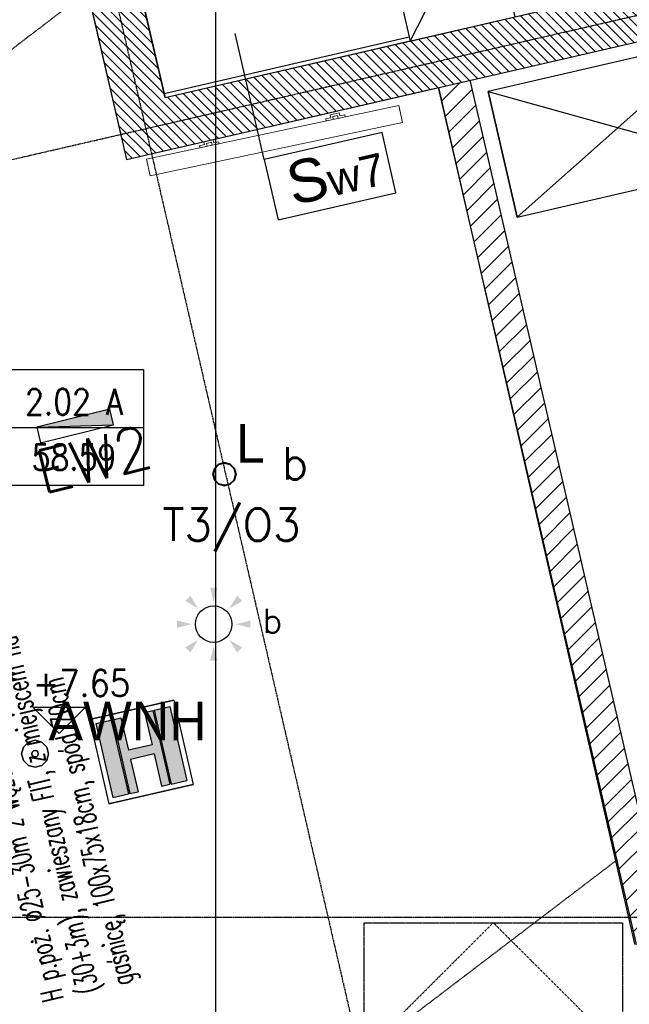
# Model space of a CAD drawing. Header units: millimetres. Extents: x 69081 to 158617, y -37521 to -9534.
# Tile 114 of 256: x 111931 to 112215, y -20404 to -19946. Entities that reach past the tile are written whole.
import ezdxf
from ezdxf.enums import TextEntityAlignment as Align

# ---------------------------------------------------------------- set-up
doc = ezdxf.new("R2010")
doc.units = ezdxf.units.MM
for name, pattern in [('DASHED2', [0.375, 0.25, -0.125]), ('DO', [0.8, 0.6, -0.1, 0, -0.1]), ('MP', [0.25, 0.15, -0.1])]:
    doc.linetypes.add(name, pattern=pattern)
for name, color, linetype in [('0_oświetlenie', 7, 'Continuous'), ('A-----SZ', 8, 'Continuous'), ('A-ARM', 8, 'Continuous'), ('A-MEB', 8, 'Continuous'), ('A-OSI', 8, 'DO'), ('A-SCI', 7, 'Continuous'), ('B-widok', 9, 'Continuous'), ('BA_kot', 7, 'Continuous'), ('BA_WIC', 1, 'Continuous'), ('E_OPRAWY_LUXIONA', 3, 'Continuous'), ('E_Oświetlenie - czujki ruchu', 3, 'Continuous'), ('E_Oświetlenie - Numer obwodu', 1, 'Continuous'), ('E_Oświetlenie - Opis', 4, 'Continuous'), ('F-BIL', 1, 'Continuous'), ('F-BIL-OP', 3, 'Continuous'), ('F-BIL-TA', 1, 'Continuous'), ('gasnice', 10, 'Continuous'), ('JS_p.poż.', 240, 'Continuous'), ('JS_SUFIT PODWIESZONY', 40, 'Continuous'), ('R-----OP', 1, 'Continuous')]:
    doc.layers.add(name, color=color, linetype=linetype)
doc.layers.add('IS_Grzejnik', color=15, linetype='Continuous', lineweight=5)
doc.styles.add('Arial', font='l_10646.ttf')
doc.styles.add('ROMANS', font='romans.shx', dxfattribs={"height": 1})
doc.styles.add('SIMPLEX', font='simplex', dxfattribs={"width": 0.85})
doc.styles.add('SŁAWKA', font='simplex.shx', dxfattribs={"height": 12.5})
doc.styles.add('TableTextStyle', font='txt')
doc.styles.add('WYM--ROMANSSHX-08', font='ROMANS.SHX', dxfattribs={"width": 0.8})

# ---------------------------------------------------------------- blocks, each defined once
blk = doc.blocks.new('EKOT1')
blk.add_lwpolyline([(-35, 35), (35, 35), (0, 0)], close=True)
at = {"style": 'ROMANS', "width": 0.9}
blk.add_attdef('POZIOM', (-35, 49.6), '', height=35, dxfattribs=at)
blk = doc.blocks.new('osie')
at = {"layer": 'A-OSI'}
for p, q in [((17560.16, -41339.7), (18200.3, -44112.43)), ((16835.61, -43082.55), (18835.02, -42620.95)), ((17717.4, -43202.43), (20818.3, -43202.43))]:
    blk.add_line(p, q, dxfattribs=at)
blk = doc.blocks.new('DYBY-BL5')
at = {"layer": 'F-BIL-TA', "color": 1}
blk.add_line((0, 45), (110, 45), dxfattribs=at)
blk.add_lwpolyline([(0, 0), (0, 90), (110, 90), (110, 0)], close=True, dxfattribs=at)
at = {"layer": 'F-BIL-OP', "style": 'SIMPLEX', "width": 0.85}
blk.add_attdef('NR', text='', height=20, dxfattribs=at).set_placement((56, 55), align=Align.CENTER)
at = {"layer": 'F-BIL-OP', "color": 2, "style": 'SIMPLEX', "width": 0.85, "flags": 1}
for tag, p in [('NAZWA', (119, 55)), ('POSADZKA', (119, 12)), ('GRUPA', (119, -27)), ('RODZAJ', (119, -72))]:
    blk.add_attdef(tag, p, '', height=19, dxfattribs=at)
at = {"layer": 'F-BIL-OP', "color": 2, "style": 'SIMPLEX', "width": 0.85}
blk.add_attdef('POW.', text='', height=20, dxfattribs=at).set_placement((56, 12), align=Align.CENTER)
at = {"layer": 'F-BIL-OP', "color": 2, "style": 'SIMPLEX', "width": 0.85, "flags": 1}
blk.add_attdef('POWH.', text='', height=20, dxfattribs=at).set_placement((56, -27), align=Align.CENTER)
blk = doc.blocks.new('A$C7FC01DD8')
at = {"layer": 'JS_p.poż.'}
h = blk.add_hatch(color=256, dxfattribs=at)
h.paths.add_polyline_path([(189.2, 189.2), (152.1, 189.2), (152.1, 12.4), (189.2, 12.4)])
h.paths.add_polyline_path([(49.5, 189.2), (12.4, 189.2), (12.4, 12.4), (49.5, 12.4)])
blk.add_hatch(color=7, dxfattribs=at).paths.add_polyline_path([(129.1, 111.8), (72.6, 111.8), (72.6, 189.2), (52.9, 189.2), (52.9, 12.4), (72.6, 12.4), (72.6, 89.8), (129.1, 89.8), (129.1, 12.4), (148.8, 12.4), (148.8, 189.2), (129.1, 189.2)])
at = {"layer": 'gasnice'}
for p, q in [((12.4, 189.2), (49.5, 189.2)), ((12.4, 189.2), (12.4, 12.4)), ((49.5, 189.2), (49.5, 12.4)), ((152.1, 189.2), (189.2, 189.2)), ((152.1, 189.2), (152.1, 12.4)), ((12.4, 12.4), (49.5, 12.4))]:
    blk.add_line(p, q, dxfattribs=at)
at = {"layer": 'JS_p.poż.'}
for p, q in [((0, 201.6), (201.6, 201.6)), ((0, 201.6), (0, 0)), ((0, 201.6), (0, 0)), ((201.6, 201.6), (0, 201.6)), ((189.2, 189.2), (189.2, 12.4)), ((201.6, 201.6), (201.6, 0)), ((201.6, 201.6), (201.6, 0)), ((0, 0), (201.6, 0)), ((201.6, 0), (0, 0)), ((152.1, 12.4), (189.2, 12.4))]:
    blk.add_line(p, q, dxfattribs=at)
at = {"layer": 'JS_p.poż.', "color": 7}
for p, q in [((52.9, 189.2), (72.6, 189.2)), ((52.9, 189.2), (52.9, 12.4)), ((72.6, 189.2), (72.6, 111.8)), ((129.1, 189.2), (148.8, 189.2)), ((129.1, 189.2), (129.1, 111.8)), ((148.8, 189.2), (148.8, 12.4)), ((129.1, 111.8), (72.6, 111.8)), ((72.6, 89.8), (72.6, 12.4)), ((129.1, 89.8), (72.6, 89.8)), ((129.1, 89.8), (129.1, 12.4)), ((52.9, 12.4), (72.6, 12.4)), ((129.1, 12.4), (148.8, 12.4))]:
    blk.add_line(p, q, dxfattribs=at)
blk = doc.blocks.new('grzejniki pietro 2')
at = {"layer": 'IS_Grzejnik', "extrusion": (0, 0, -1), "elevation": -289.1}
blk.add_lwpolyline([(-17970.4, -42274.33), (-18087.78, -42249.38), (-18089.45, -42257.2), (-17972.07, -42282.15)], close=True, dxfattribs=at)
at = {"layer": 'IS_Grzejnik', "elevation": 289.1}
for points in [[(18054.04, -42256.55), (18057.3, -42255.86), (18057.01, -42254.49), (18059.29, -42254), (18059.58, -42255.37), (18062.84, -42254.68), (18062.63, -42253.7), (18060.35, -42254.19), (18060.06, -42252.82), (18055.82, -42253.72), (18056.11, -42255.09), (18053.83, -42255.57)], [(17995.35, -42269.03), (17998.61, -42268.33), (17998.32, -42266.96), (18000.6, -42266.48), (18000.89, -42267.85), (18004.15, -42267.16), (18003.94, -42266.18), (18001.66, -42266.66), (18001.37, -42265.29), (17997.13, -42266.19), (17997.42, -42267.56), (17995.14, -42268.05)]]:
    blk.add_lwpolyline(points, close=True, dxfattribs=at)
blk = doc.blocks.new('A$C253e2aa0')
at = {"layer": 'B-widok', "color": 1, "linetype": 'MP'}
blk.add_lwpolyline([(0, 60), (120, 60), (120, 0), (0, 0), (0, 60)], dxfattribs=at)
at = {"layer": 'B-widok', "linetype": 'MP'}
blk.add_lwpolyline([(0, 0), (60, 60), (120, 0)], dxfattribs=at)
at = {"layer": 'R-----OP', "ltscale": 10, "insert": (11.78, 9.11, 36538.02), "char_height": 6, "width": 4709.9909, "attachment_point": 1, "style": 'SŁAWKA'}
blk.add_mtext('{\\fArial|b0|i1|c0|p34;REWIZJE W SUFICIE GK}', dxfattribs=at)
blk = doc.blocks.new('Czujka ruchu 360')
at = {"layer": 'E_Oświetlenie - czujki ruchu'}
blk.add_circle((0, 0), 11.31, dxfattribs=at)
for points in [[(0, 13.68), (-2.25, 22.68), (2.25, 22.68), (-2.25, 22.68)], [(-9.67, 9.67), (-17.63, 14.45), (-14.45, 17.63), (-17.63, 14.45)], [(9.67, 9.67), (17.63, 14.45), (14.45, 17.63), (17.63, 14.45)], [(-13.68, 0), (-22.68, -2.25), (-22.68, 2.25), (-22.68, -2.25)], [(13.68, 0), (22.68, -2.25), (22.68, 2.25), (22.68, -2.25)], [(-9.67, -9.67), (-14.45, -17.63), (-17.63, -14.45), (-14.45, -17.63)], [(9.67, -9.67), (14.45, -17.63), (17.63, -14.45), (14.45, -17.63)], [(0, -13.68), (-2.25, -22.68), (2.25, -22.68), (-2.25, -22.68)]]:
    blk.add_solid(points, dxfattribs=at)
at = {"layer": 'E_Oświetlenie - Numer obwodu', "style": 'SIMPLEX'}
blk.add_attdef('OBWÓD', text='', height=15, dxfattribs=at).set_placement((0, -42.53), align=Align.CENTER)
at = {"layer": 'E_Oświetlenie - Opis', "style": 'SIMPLEX'}
for tag, p in [('SYMBOL', (-34.22, 26.89)), ('OPIS1', (26.83, -1.12))]:
    blk.add_attdef(tag, p, '', height=15, dxfattribs=at)
blk = doc.blocks.new('opis lamp')
at = {"layer": 'E_Oświetlenie - Numer obwodu', "style": 'SIMPLEX'}
blk.add_attdef('OBWÓD', text='', height=15, dxfattribs=at).set_placement((-9.46, -1.18), align=Align.CENTER)
at = {"layer": 'E_Oświetlenie - Opis', "style": 'SIMPLEX'}
blk.add_attdef('OPIS1', (55.72, 42.77), '', height=15, dxfattribs=at)
blk = doc.blocks.new('EW1')
at = {"layer": 'E_OPRAWY_LUXIONA'}
h = blk.add_hatch(color=256, dxfattribs=at)
h.dxf.hatch_style = 1
h.paths.add_polyline_path([(17.5, -3.75), (17.5, 3.75), (-17.5, 3.75)])
blk.add_line((-17.5, 3.75), (17.5, -3.75), dxfattribs=at)
blk.add_lwpolyline([(-17.5, -3.75), (17.5, -3.75), (17.5, 3.75), (-17.5, 3.75)], close=True, dxfattribs=at)
at = {"layer": 'E_OPRAWY_LUXIONA', "linetype": 'ByBlock', "style": 'WYM--ROMANSSHX-08'}
blk.add_attdef('1', (-4.5, 5.28), '', height=20, dxfattribs=at)

msp = doc.modelspace()

# ---------------------------------------------------------------- hatches: boundary and pattern name
at = {"layer": 'A-----SZ'}
h = msp.add_hatch(dxfattribs=at)
h.set_pattern_fill('ANSI31', color=256, scale=2)
h.set_pattern_definition([(45, (77432.36, 16085.3974), (-4.49012806, 4.49012806), [])])
h.paths.add_polyline_path([(113612.1415, -19261.5941), (113554.1415, -19261.5941), (113554.1415, -19421.5941), (113566.1415, -19421.5941), (113566.1415, -19273.5941), (113612.1415, -19273.5941)])
h.paths.add_polyline_path([(113821.1415, -19261.5941), (113711.1415, -19261.5941), (113711.1415, -19273.5941), (113821.1415, -19273.5941)])
h.paths.add_polyline_path([(113733.1415, -19421.5941), (113195.1415, -19421.5941), (113195.1415, -19436.5941), (113733.1415, -19436.5941)])
h.paths.add_polyline_path([(113558.6415, -19860.5747), (113546.6415, -19860.5736), (113546.6415, -19940.5941), (113486.6415, -19940.5941), (113486.6415, -19952.5941), (113558.6415, -19952.5941)], flags=17)
h.paths.add_polyline_path([(113821.1415, -20081.5941), (113486.6415, -20081.5941), (113486.6415, -19860.5681), (113471.6415, -19860.5668), (113471.6415, -20351.5941), (113486.6415, -20351.5941), (113486.6415, -20096.5941), (113821.1415, -20096.5941)])
h.paths.add_polyline_path([(113471.6415, -20181.5941), (113219.6415, -20181.5941), (113219.6415, -20203.5941), (113231.6415, -20203.5941), (113231.6415, -20193.5941), (113471.6415, -20193.5941)])
h.paths.add_polyline_path([(113471.6415, -20303.5941), (113371.6415, -20303.5941), (113371.6415, -20351.5941), (113383.6415, -20351.5941), (113383.6415, -20315.5941), (113471.6415, -20315.5941)])
h.paths.add_polyline_path([(113231.6415, -20313.5941), (113231.6415, -20302.5941), (113219.6415, -20302.5941), (113219.6415, -20351.5941), (113231.6415, -20351.5941)])
h.paths.add_polyline_path([(113031.1534, -19860.5269), (113016.1534, -19860.5255), (113016.2519, -20109.5941), (112955.2009, -20109.5941), (112955.2009, -20121.5941), (113016.2566, -20121.5941), (113016.2566, -20256.5941), (113031.3102, -20256.5941)])
h.paths.add_polyline_path([(112856.2009, -20109.5941), (112841.2009, -20109.5941), (112841.2009, -19860.5097), (112826.2009, -19860.5097), (112826.2009, -20120.3598), (112826.2009, -20121.5941), (112856.2009, -20121.5941)])
h.paths.add_polyline_path([(112722.6415, -20121.5941), (112727.2009, -20121.5941), (112727.2009, -20109.5941), (112710.6415, -20109.5941), (112710.6415, -20187.5941), (112612.6415, -20187.5941), (112612.6415, -20156.5941), (112612.6415, -20075.5941), (112600.6415, -20075.5941), (112600.6415, -20087.5941), (112600.6415, -20187.5941), (112410.6415, -20187.5941), (112410.6415, -20199.5941), (112445.6415, -20199.5941), (112445.6415, -20289.5941), (112410.6415, -20289.5941), (112410.6415, -19911.9298), (112395.6415, -19915.3929), (112395.6415, -20360.5941), (112410.6415, -20360.5941), (112410.6415, -20301.5941), (112445.6415, -20301.5941), (112445.6415, -20351.5941), (112457.6415, -20351.5941), (112457.6415, -20199.5941), (112600.6415, -20199.5941), (112600.6415, -20204.5941), (112612.6415, -20204.5941), (112612.6415, -20199.5941), (112722.6415, -20199.5941)])
h.paths.add_polyline_path([(112722.6415, -20298.5941), (112710.6415, -20298.5941), (112710.6415, -20303.5941), (112722.6415, -20303.5941)], flags=17)
h.paths.add_polyline_path([(112612.6415, -20303.5941), (112600.6415, -20303.5941), (112600.6415, -20351.5941), (112612.6415, -20351.5941)], flags=17)
h.paths.add_polyline_path([(112501.6415, -20075.5941), (112410.6415, -20075.5941), (112410.6415, -20087.5941), (112501.6415, -20087.5941)], flags=17)
h.paths.add_polyline_path([(113621.1415, -19860.5941), (113633.1415, -19860.5941), (113633.1415, -19860.5814), (113621.1415, -19860.5803)], flags=17)
h.paths.add_polyline_path([(113761.1415, -19860.5941), (113773.1415, -19860.5941), (113761.1415, -19860.593)], flags=17)
h.paths.add_polyline_path([(113773.1415, -19890.5941), (113773.1415, -19902.5941), (113821.1415, -19902.5941), (113821.1415, -19890.5941)], flags=17)
h.paths.add_polyline_path([(113016.2566, -20256.5941), (113016.2566, -20271.5941), (113016.4304, -20271.5941), (113016.4304, -20351.5941), (113031.3478, -20351.5941), (113031.3102, -20256.5941)])
h.paths.add_polyline_path([(112286.6415, -20375.5941), (112286.6415, -20360.5941), (112230.0579, -20360.5941), (112140.8553, -19974.2149), (112126.2397, -19977.5892), (112218.1264, -20375.5941)])
h.paths.add_polyline_path([(112389.6415, -20360.5941), (112389.6415, -20375.5941), (112445.6415, -20375.5941), (112445.6415, -20360.5941)])
h = msp.add_hatch(dxfattribs=at)
h.set_pattern_fill('ANSI31', color=256, angle=270)
h.set_pattern_definition([(315, (133174.0844, 9815.9974), (2.24506402, 2.24506404), [])])
h.paths.add_polyline_path([(112661.1827, -19836.5849), (112661.1827, -19860.5849), (112633.001, -19860.5941), (111981.0985, -20011.0977), (111958.3385, -19912.6955), (111981.7234, -19907.2967), (111999.0845, -19982.3139), (112609.0402, -19841.4946), (112590.1443, -19759.6475), (112613.5292, -19754.2487), (112632.538, -19836.5849)])

# ---------------------------------------------------------------- linework, layer by layer
msp.add_lwpolyline([(111556.6836, -18844.1938), (111703.244, -18807.7598), (111981.0586, -20011.1069), (112126.2397, -19977.5892), (112217.3915, -20376.0176), (113845.1415, -20376.0176), (113845.1415, -18660.5941), (113996.1415, -18660.5941), (113996.1415, -20536.5941), (111947.4049, -20536.5941), (111556.4636, -18843.6979)])
at = {"color": 5}
msp.add_lwpolyline([(109057.9191, -19758.1136), (112022.4392, -19758.1136), (112022.4392, -20828.5147), (109057.9191, -20828.5147)], close=True, dxfattribs=at)
at = {"layer": '0_oświetlenie'}
for points in [[(112021.2455, -20157.5217, 0), (112021.9682, -20154.8215, 0)], [(112021.9682, -20154.8215, 0), (112021.2455, -20157.5217, 0)], [(112021.9682, -20154.8215, 0), (112021.2455, -20157.5217, 0)], [(112021.2455, -20157.5217, 0), (112021.9682, -20154.8215, 0)], [(112021.4955, -20157.5217, 0), (112022.183, -20154.9465, 0)], [(112022.183, -20154.9465, 0), (112021.4955, -20157.5217, 0)], [(112022.183, -20154.9465, 0), (112021.4955, -20157.5217, 0)], [(112021.4955, -20157.5217, 0), (112022.183, -20154.9465, 0)], [(112021.9682, -20154.8215, 0), (112023.9447, -20152.8449, 0)], [(112023.9447, -20152.8449, 0), (112021.9682, -20154.8215, 0)], [(112023.9447, -20152.8449, 0), (112021.9682, -20154.8215, 0)], [(112021.9682, -20154.8215, 0), (112023.9447, -20152.8449, 0)], [(112022.183, -20154.9465, 0), (112024.0697, -20153.0617, 0)], [(112024.0697, -20153.0617, 0), (112022.183, -20154.9465, 0)], [(112024.0697, -20153.0617, 0), (112022.183, -20154.9465, 0)], [(112022.183, -20154.9465, 0), (112024.0697, -20153.0617, 0)], [(112023.9447, -20152.8449, 0), (112026.644, -20152.1213, 0)], [(112026.644, -20152.1213, 0), (112023.9447, -20152.8449, 0)], [(112026.644, -20152.1213, 0), (112023.9447, -20152.8449, 0)], [(112023.9447, -20152.8449, 0), (112026.644, -20152.1213, 0)], [(112024.0697, -20153.0617, 0), (112026.644, -20152.3713, 0)], [(112026.644, -20152.3713, 0), (112024.0697, -20153.0617, 0)], [(112026.644, -20152.3713, 0), (112024.0697, -20153.0617, 0)], [(112024.0697, -20153.0617, 0), (112026.644, -20152.3713, 0)], [(112026.644, -20152.1213, 0), (112029.3432, -20152.8449, 0)], [(112029.3432, -20152.8449, 0), (112026.644, -20152.1213, 0)], [(112029.3432, -20152.8449, 0), (112026.644, -20152.1213, 0)], [(112026.644, -20152.1213, 0), (112029.3432, -20152.8449, 0)], [(112026.644, -20152.3713, 0), (112029.2182, -20153.0617, 0)], [(112029.2182, -20153.0617, 0), (112026.644, -20152.3713, 0)], [(112029.2182, -20153.0617, 0), (112026.644, -20152.3713, 0)], [(112026.644, -20152.3713, 0), (112029.2182, -20153.0617, 0)], [(112029.2182, -20153.0617, 0), (112031.1049, -20154.9465, 0)], [(112031.1049, -20154.9465, 0), (112029.2182, -20153.0617, 0)], [(112031.1049, -20154.9465, 0), (112029.2182, -20153.0617, 0)], [(112029.2182, -20153.0617, 0), (112031.1049, -20154.9465, 0)], [(112029.3432, -20152.8449, 0), (112031.3197, -20154.8215, 0)], [(112031.3197, -20154.8215, 0), (112029.3432, -20152.8449, 0)], [(112031.3197, -20154.8215, 0), (112029.3432, -20152.8449, 0)], [(112029.3432, -20152.8449, 0), (112031.3197, -20154.8215, 0)], [(112031.1049, -20154.9465, 0), (112031.7924, -20157.5217, 0)], [(112031.7924, -20157.5217, 0), (112031.1049, -20154.9465, 0)], [(112031.7924, -20157.5217, 0), (112031.1049, -20154.9465, 0)], [(112031.1049, -20154.9465, 0), (112031.7924, -20157.5217, 0)], [(112031.3197, -20154.8215, 0), (112032.0424, -20157.5217, 0)], [(112032.0424, -20157.5217, 0), (112031.3197, -20154.8215, 0)], [(112032.0424, -20157.5217, 0), (112031.3197, -20154.8215, 0)], [(112031.3197, -20154.8215, 0), (112032.0424, -20157.5217, 0)], [(112021.9682, -20160.2219, 0), (112021.2455, -20157.5217, 0)], [(112021.2455, -20157.5217, 0), (112021.9682, -20160.2219, 0)], [(112021.2455, -20157.5217, 0), (112021.9682, -20160.2219, 0)], [(112021.9682, -20160.2219, 0), (112021.2455, -20157.5217, 0)], [(112022.183, -20160.0969, 0), (112021.4955, -20157.5217, 0)], [(112021.4955, -20157.5217, 0), (112022.183, -20160.0969, 0)], [(112021.4955, -20157.5217, 0), (112022.183, -20160.0969, 0)], [(112022.183, -20160.0969, 0), (112021.4955, -20157.5217, 0)], [(112023.9447, -20162.1985, 0), (112021.9682, -20160.2219, 0)], [(112021.9682, -20160.2219, 0), (112023.9447, -20162.1985, 0)], [(112021.9682, -20160.2219, 0), (112023.9447, -20162.1985, 0)], [(112023.9447, -20162.1985, 0), (112021.9682, -20160.2219, 0)], [(112024.0697, -20161.9817, 0), (112022.183, -20160.0969, 0)], [(112022.183, -20160.0969, 0), (112024.0697, -20161.9817, 0)], [(112022.183, -20160.0969, 0), (112024.0697, -20161.9817, 0)], [(112024.0697, -20161.9817, 0), (112022.183, -20160.0969, 0)], [(112031.1049, -20160.0969, 0), (112029.2182, -20161.9817, 0)], [(112029.2182, -20161.9817, 0), (112031.1049, -20160.0969, 0)], [(112029.2182, -20161.9817, 0), (112031.1049, -20160.0969, 0)], [(112031.1049, -20160.0969, 0), (112029.2182, -20161.9817, 0)], [(112031.3197, -20160.2219, 0), (112029.3432, -20162.1985, 0)], [(112029.3432, -20162.1985, 0), (112031.3197, -20160.2219, 0)], [(112029.3432, -20162.1985, 0), (112031.3197, -20160.2219, 0)], [(112031.3197, -20160.2219, 0), (112029.3432, -20162.1985, 0)], [(112031.7924, -20157.5217, 0), (112031.1049, -20160.0969, 0)], [(112031.1049, -20160.0969, 0), (112031.7924, -20157.5217, 0)], [(112031.1049, -20160.0969, 0), (112031.7924, -20157.5217, 0)], [(112031.7924, -20157.5217, 0), (112031.1049, -20160.0969, 0)], [(112032.0424, -20157.5217, 0), (112031.3197, -20160.2219, 0)], [(112031.3197, -20160.2219, 0), (112032.0424, -20157.5217, 0)], [(112031.3197, -20160.2219, 0), (112032.0424, -20157.5217, 0)], [(112032.0424, -20157.5217, 0), (112031.3197, -20160.2219, 0)], [(112026.644, -20162.9221, 0), (112023.9447, -20162.1985, 0)], [(112023.9447, -20162.1985, 0), (112026.644, -20162.9221, 0)], [(112023.9447, -20162.1985, 0), (112026.644, -20162.9221, 0)], [(112026.644, -20162.9221, 0), (112023.9447, -20162.1985, 0)], [(112026.644, -20162.6721, 0), (112024.0697, -20161.9817, 0)], [(112024.0697, -20161.9817, 0), (112026.644, -20162.6721, 0)], [(112024.0697, -20161.9817, 0), (112026.644, -20162.6721, 0)], [(112026.644, -20162.6721, 0), (112024.0697, -20161.9817, 0)], [(112029.2182, -20161.9817, 0), (112026.644, -20162.6721, 0)], [(112026.644, -20162.6721, 0), (112029.2182, -20161.9817, 0)], [(112026.644, -20162.6721, 0), (112029.2182, -20161.9817, 0)], [(112029.2182, -20161.9817, 0), (112026.644, -20162.6721, 0)], [(112029.3432, -20162.1985, 0), (112026.644, -20162.9221, 0)], [(112026.644, -20162.9221, 0), (112029.3432, -20162.1985, 0)], [(112026.644, -20162.9221, 0), (112029.3432, -20162.1985, 0)], [(112029.3432, -20162.1985, 0), (112026.644, -20162.9221, 0)], [(111932.3432, -20287.6008, 0), (111933.1791, -20284.4758, 0)], [(111933.1791, -20284.4758, 0), (111932.3432, -20287.6008, 0)], [(111933.1791, -20284.4758, 0), (111932.3432, -20287.6008, 0)], [(111932.3432, -20287.6008, 0), (111933.1791, -20284.4758, 0)], [(111933.1791, -20284.4758, 0), (111935.4682, -20282.1877, 0)], [(111935.4682, -20282.1877, 0), (111933.1791, -20284.4758, 0)], [(111935.4682, -20282.1877, 0), (111933.1791, -20284.4758, 0)], [(111933.1791, -20284.4758, 0), (111935.4682, -20282.1877, 0)], [(111935.4682, -20282.1877, 0), (111938.5932, -20281.3508, 0)], [(111938.5932, -20281.3508, 0), (111935.4682, -20282.1877, 0)], [(111938.5932, -20281.3508, 0), (111935.4682, -20282.1877, 0)], [(111935.4682, -20282.1877, 0), (111938.5932, -20281.3508, 0)], [(111938.5932, -20281.3508, 0), (111941.7182, -20282.1877, 0)], [(111941.7182, -20282.1877, 0), (111938.5932, -20281.3508, 0)], [(111941.7182, -20282.1877, 0), (111938.5932, -20281.3508, 0)], [(111938.5932, -20281.3508, 0), (111941.7182, -20282.1877, 0)], [(111941.7182, -20282.1877, 0), (111944.0072, -20284.4758, 0)], [(111944.0072, -20284.4758, 0), (111941.7182, -20282.1877, 0)], [(111944.0072, -20284.4758, 0), (111941.7182, -20282.1877, 0)], [(111941.7182, -20282.1877, 0), (111944.0072, -20284.4758, 0)], [(111944.0072, -20284.4758, 0), (111944.8432, -20287.6008, 0)], [(111944.8432, -20287.6008, 0), (111944.0072, -20284.4758, 0)], [(111944.8432, -20287.6008, 0), (111944.0072, -20284.4758, 0)], [(111944.0072, -20284.4758, 0), (111944.8432, -20287.6008, 0)], [(111933.1791, -20290.7258, 0), (111932.3432, -20287.6008, 0)], [(111932.3432, -20287.6008, 0), (111933.1791, -20290.7258, 0)], [(111932.3432, -20287.6008, 0), (111933.1791, -20290.7258, 0)], [(111933.1791, -20290.7258, 0), (111932.3432, -20287.6008, 0)], [(111937.2924, -20286.8508, 0), (111937.0932, -20287.6008, 0)], [(111937.0932, -20287.6008, 0), (111937.2924, -20286.8508, 0)], [(111937.0932, -20287.6008, 0), (111937.2924, -20288.3508, 0)], [(111937.2924, -20288.3508, 0), (111937.0932, -20287.6008, 0)], [(111937.8432, -20286.302, 0), (111937.2924, -20286.8508, 0)], [(111937.2924, -20286.8508, 0), (111937.8432, -20286.302, 0)], [(111937.2924, -20288.3508, 0), (111937.8432, -20288.8996, 0)], [(111937.8432, -20288.8996, 0), (111937.2924, -20288.3508, 0)], [(111938.5932, -20286.1008, 0), (111937.8432, -20286.302, 0)], [(111937.8432, -20286.302, 0), (111938.5932, -20286.1008, 0)], [(111937.8432, -20288.8996, 0), (111938.5932, -20289.1008, 0)], [(111938.5932, -20289.1008, 0), (111937.8432, -20288.8996, 0)], [(111939.3432, -20286.302, 0), (111938.5932, -20286.1008, 0)], [(111938.5932, -20286.1008, 0), (111939.3432, -20286.302, 0)], [(111938.5932, -20289.1008, 0), (111939.3432, -20288.8996, 0)], [(111939.3432, -20288.8996, 0), (111938.5932, -20289.1008, 0)], [(111939.894, -20286.8508, 0), (111939.3432, -20286.302, 0)], [(111939.3432, -20286.302, 0), (111939.894, -20286.8508, 0)], [(111939.3432, -20288.8996, 0), (111939.894, -20288.3508, 0)], [(111939.894, -20288.3508, 0), (111939.3432, -20288.8996, 0)], [(111940.0932, -20287.6008, 0), (111939.894, -20286.8508, 0)], [(111939.894, -20286.8508, 0), (111940.0932, -20287.6008, 0)], [(111939.894, -20288.3508, 0), (111940.0932, -20287.6008, 0)], [(111940.0932, -20287.6008, 0), (111939.894, -20288.3508, 0)], [(111944.8432, -20287.6008, 0), (111944.0072, -20290.7258, 0)], [(111944.0072, -20290.7258, 0), (111944.8432, -20287.6008, 0)], [(111944.0072, -20290.7258, 0), (111944.8432, -20287.6008, 0)], [(111944.8432, -20287.6008, 0), (111944.0072, -20290.7258, 0)], [(111935.4682, -20293.0139, 0), (111933.1791, -20290.7258, 0)], [(111933.1791, -20290.7258, 0), (111935.4682, -20293.0139, 0)], [(111933.1791, -20290.7258, 0), (111935.4682, -20293.0139, 0)], [(111935.4682, -20293.0139, 0), (111933.1791, -20290.7258, 0)], [(111938.5932, -20293.8508, 0), (111935.4682, -20293.0139, 0)], [(111935.4682, -20293.0139, 0), (111938.5932, -20293.8508, 0)], [(111935.4682, -20293.0139, 0), (111938.5932, -20293.8508, 0)], [(111938.5932, -20293.8508, 0), (111935.4682, -20293.0139, 0)], [(111941.7182, -20293.0139, 0), (111938.5932, -20293.8508, 0)], [(111938.5932, -20293.8508, 0), (111941.7182, -20293.0139, 0)], [(111938.5932, -20293.8508, 0), (111941.7182, -20293.0139, 0)], [(111941.7182, -20293.0139, 0), (111938.5932, -20293.8508, 0)], [(111944.0072, -20290.7258, 0), (111941.7182, -20293.0139, 0)], [(111941.7182, -20293.0139, 0), (111944.0072, -20290.7258, 0)], [(111941.7182, -20293.0139, 0), (111944.0072, -20290.7258, 0)], [(111944.0072, -20290.7258, 0), (111941.7182, -20293.0139, 0)]]:
    msp.add_polyline3d(points, dxfattribs=at)
at = {"layer": 'A-ARM'}
msp.add_lwpolyline([(112256.5538, -19954.6386), (112149.3368, -19979.3916), (112162.8338, -20037.8538), (112270.0508, -20013.1008), (112256.5538, -19954.6386), (112162.8338, -20037.8538), (112149.3368, -19979.3916), (112270.0508, -20013.1008)], dxfattribs=at)
at = {"layer": 'A-MEB'}
msp.add_line((112113.0459, -19956.0039), (112148.2674, -19886.2941), dxfattribs=at)
for points in [[(112161.7644, -19944.7563), (112148.2674, -19886.2941), (112099.5489, -19897.5417), (112113.0459, -19956.0039)], [(111999.0446, -19982.3232), (111988.9218, -19938.4765), (112102.9231, -19912.1572), (112113.0459, -19956.0039)], [(111999.0446, -19982.3232), (111998.5947, -19980.3744), (112112.596, -19954.0551), (112113.0459, -19956.0039)]]:
    msp.add_lwpolyline(points, close=True, dxfattribs=at)
at = {"layer": 'A-SCI', "color": 4}
msp.add_line((112609.0003, -19841.5038), (111999.0446, -19982.3232), dxfattribs=at)
at = {"layer": 'A-SCI', "color": 5}
for p, q in [((112218.1264, -20375.5941), (112126.2397, -19977.5892)), ((112230.0579, -20360.5941), (112140.8553, -19974.2149))]:
    msp.add_line(p, q, dxfattribs=at)
at = {"layer": 'A-SCI', "color": 4}
for points in [[(112590.1044, -19759.6567), (112609.0003, -19841.5038), (111999.0446, -19982.3232)], [(111958.3385, -19912.6955), (111981.0586, -20011.1069), (112633.001, -19860.5941), (112661.1428, -19860.5941)], [(111958.3385, -19912.6955), (111981.7234, -19907.2967), (111999.0446, -19982.3232)]]:
    msp.add_lwpolyline(points, dxfattribs=at)
at = {"layer": 'BA_WIC'}
msp.add_line((112045.1713, -20011.1235, 1025.9019), (112031.617, -19952.4133, 1025.9019), dxfattribs=at)
at = {"layer": 'BA_WIC', "elevation": 1025.9019}
msp.add_lwpolyline([(112051.6539, -20039.2028), (112106.3926, -20026.5654), (112099.9099, -19998.4861), (112045.1713, -20011.1235)], close=True, dxfattribs=at)
at = {"layer": 'JS_SUFIT PODWIESZONY', "linetype": 'DASHED2'}
for p, q in [((111962.1356, -19933.588), (111831.2293, -20033.382)), ((112209.2176, -20337.006), (111947.4049, -20536.5941))]:
    msp.add_line(p, q, dxfattribs=at)

# ---------------------------------------------------------------- block references
at = {"layer": '0_oświetlenie', "color": 4}
ref = msp.add_blockref('EW1', (111957.2314, -20135.0362), dxfattribs=dict(at, rotation=13.83434557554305))
ref.add_attrib('1', 'EW2', (111941.9406, -20166.7227), dxfattribs={"layer": 'E_OPRAWY_LUXIONA', "linetype": 'ByBlock', "height": 20, "rotation": 13.834346, "style": 'WYM--ROMANSSHX-08'})
at = {"layer": '0_oświetlenie'}
ref = msp.add_blockref('opis lamp', (112007.7567, -20160.5118, 1), dxfattribs=at)
ref.add_attrib('OBWÓD', 'T3/O3', dxfattribs={"layer": 'E_Oświetlenie - Numer obwodu', "height": 15, "style": 'SIMPLEX'}).set_placement((112029.913, -20188.4798, 1), align=Align.CENTER)
ref.add_attrib('OPIS1', 'b', (112053.3772, -20159.9491, 1), dxfattribs={"layer": 'E_Oświetlenie - Opis', "height": 15, "style": 'SIMPLEX'})
ref = msp.add_blockref('Czujka ruchu 360', (112021.6648, -20227.3147, 105.6527), dxfattribs=dict(at, xscale=0.75, yscale=0.75, zscale=0.75))
ref.add_attrib('OPIS1', 'b', (112044.4512, -20231.3801, 105.6527), dxfattribs={"layer": 'E_Oświetlenie - Opis', "height": 11.25, "style": 'SIMPLEX'})
at = {"layer": 'A-SCI', "color": 4}
msp.add_blockref('osie', (94084.5456, 22838.835), dxfattribs=at)
at = {"layer": 'B-widok'}
msp.add_blockref('A$C253e2aa0', (112091.6675, -20426.2344, 289.1), dxfattribs=at)
at = {"layer": 'BA_kot', "xscale": 0.3499999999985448, "yscale": 0.3499999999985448, "zscale": 0.3499999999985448}
msp.add_blockref('EKOT1', (111949.7301, -20278.241), dxfattribs=at).add_auto_attribs({'POZIOM': '+7.65'})
at = {"layer": 'F-BIL', "xscale": 0.6, "yscale": 0.6, "zscale": 0.6}
msp.add_blockref('DYBY-BL5', (111923.0566, -20162.8355), dxfattribs=at).add_auto_attribs({'NR': '2.02 A', 'POW.': '58.59'})
at = {"layer": 'IS_Grzejnik'}
msp.add_blockref('grzejniki pietro 2', (94019.9764, 22263.4019, -289.1), dxfattribs=at)
at = {"layer": 'JS_p.poż.', "xscale": 0.1994999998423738, "yscale": 0.1994999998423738, "zscale": 0.1994999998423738, "rotation": 12.99999999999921}
msp.add_blockref('A$C7FC01DD8', (111972.9104, -20310.9302), dxfattribs=at)

# ---------------------------------------------------------------- texts
at = {"layer": '0_oświetlenie', "style": 'TableTextStyle'}
for s, p in [('L', (112032.0424, -20152.1212)), ('AWNH', (111944.8415, -20281.3509))]:
    msp.add_text(s, height=18, dxfattribs=at).set_placement(p)
at = {"layer": 'JS_p.poż.', "insert": (111942.2716, -20403.8755), "char_height": 30, "width": 202.318208, "attachment_point": 1, "rotation": 103.000001, "style": 'ROMANS'}
msp.add_mtext('\\pxse0.33333;{\\H0.33333x;\\W0.6;H p.poż. ∅25-30m z wężem półsztywnym (30+3m), zawieszany FIT, z miejscem na gaśnicę, 100x75x18cm, spód 70cm \\H3.0001x; }', dxfattribs=at)
at = {"layer": 'R-----OP', "insert": (112053.8838, -20013.0346, 1025.9019), "char_height": 12.5, "width": 45.544203, "attachment_point": 1, "rotation": 13, "style": 'Arial'}
msp.add_mtext('\\pxql;{\\fArial|b0|i0|c238|p34;\\H1.6x;S\\H0.75x;w7}', dxfattribs=at)

doc.saveas('drawing.dxf')
